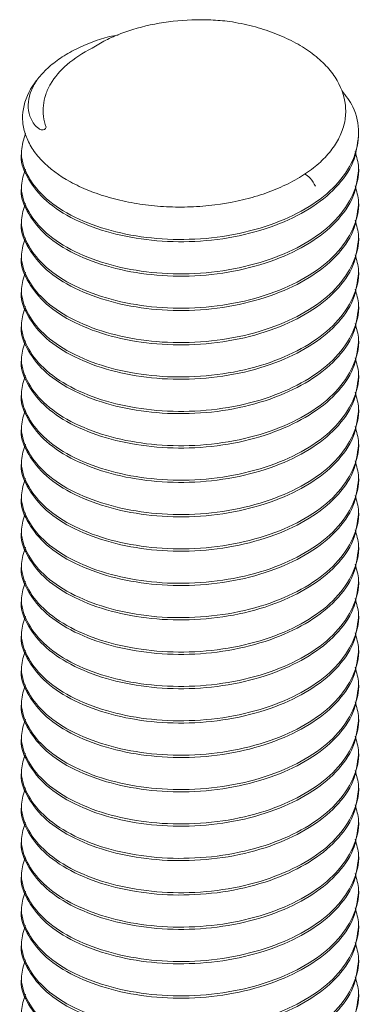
# Model space of a CAD drawing. Header units: millimetres. Extents: x 106 to 193, y 52 to 179.
# Tile 9 of 9: x 175 to 181, y 137 to 155. Entities that reach past the tile are written whole.
import ezdxf

# ---------------------------------------------------------------- set-up
doc = ezdxf.new("R2010")
doc.units = ezdxf.units.MM

msp = doc.modelspace()

# ---------------------------------------------------------------- linework, layer by layer
at = {"color": 7, "linetype": 'Continuous', "lineweight": 15}
for p, q in [((175.483, 153.444), (175.509, 153.479)), ((181.246, 152.505), (181.246, 152.545)), ((175.246, 152.239), (175.246, 152.198)), ((181.246, 151.892), (181.246, 151.933)), ((175.246, 151.627), (175.246, 151.586)), ((181.246, 151.28), (181.246, 151.321)), ((175.246, 151.014), (175.246, 150.974)), ((181.246, 150.667), (181.246, 150.708)), ((175.246, 150.402), (175.246, 150.361)), ((181.246, 150.055), (181.246, 150.096)), ((175.246, 149.79), (175.246, 149.749)), ((181.246, 149.443), (181.246, 149.483)), ((175.246, 149.177), (175.246, 149.136)), ((181.246, 148.83), (181.246, 148.871)), ((175.246, 148.565), (175.246, 148.524)), ((181.246, 148.218), (181.246, 148.259)), ((175.246, 147.952), (175.246, 147.912)), ((181.246, 147.605), (181.246, 147.646)), ((175.246, 147.34), (175.246, 147.299)), ((181.246, 146.993), (181.246, 147.034)), ((175.246, 146.728), (175.246, 146.687)), ((181.246, 146.381), (181.246, 146.421)), ((175.246, 146.115), (175.246, 146.074)), ((181.246, 145.768), (181.246, 145.809)), ((175.246, 145.503), (175.246, 145.462)), ((181.246, 145.156), (181.246, 145.197)), ((175.246, 144.89), (175.246, 144.85)), ((181.246, 144.543), (181.246, 144.584)), ((175.246, 144.278), (175.246, 144.237)), ((181.246, 143.931), (181.246, 143.972)), ((175.246, 143.666), (175.246, 143.625)), ((181.246, 143.319), (181.246, 143.359)), ((175.246, 143.053), (175.246, 143.012)), ((181.246, 142.706), (181.246, 142.747)), ((175.246, 142.441), (175.246, 142.4)), ((181.246, 142.094), (181.246, 142.135)), ((175.246, 141.828), (175.246, 141.788)), ((181.246, 141.481), (181.246, 141.522)), ((175.246, 141.216), (175.246, 141.175)), ((181.246, 140.869), (181.246, 140.91)), ((175.246, 140.604), (175.246, 140.563)), ((181.246, 140.256), (181.246, 140.297)), ((175.246, 139.991), (175.246, 139.95)), ((181.246, 139.644), (181.246, 139.685)), ((175.246, 139.379), (175.246, 139.338)), ((181.246, 139.032), (181.246, 139.073)), ((175.246, 138.766), (175.246, 138.725)), ((181.246, 138.419), (181.246, 138.46)), ((175.246, 138.154), (175.246, 138.113)), ((181.246, 137.807), (181.246, 137.848)), ((175.246, 137.542), (175.246, 137.501)), ((181.246, 137.194), (181.246, 137.235))]:
    msp.add_line(p, q, dxfattribs=at)
for points, knots in [([(175.483, 153.444), (175.374, 153.296), (175.307, 153.143), (175.266, 152.905), (175.263, 152.825), (175.277, 152.666), (175.294, 152.588), (175.35, 152.432), (175.388, 152.353), (175.484, 152.203), (175.542, 152.131), (175.742, 151.922), (175.917, 151.792), (176.219, 151.626), (176.327, 151.575), (176.558, 151.482), (176.681, 151.441), (176.933, 151.368), (177.064, 151.338), (177.333, 151.288), (177.474, 151.268), (177.756, 151.241), (177.898, 151.233), (178.184, 151.232), (178.328, 151.237), (178.76, 151.272), (179.037, 151.32), (179.436, 151.428), (179.564, 151.469), (179.808, 151.562), (179.923, 151.614), (180.143, 151.727), (180.246, 151.789), (180.434, 151.92), (180.519, 151.989), (180.671, 152.135), (180.738, 152.213), (180.851, 152.372), (180.897, 152.453), (180.968, 152.619), (180.992, 152.705), (181.019, 152.876), (181.021, 152.962), (180.995, 153.218), (180.932, 153.389), (180.775, 153.627), (180.712, 153.704), (180.565, 153.853), (180.481, 153.924), (180.298, 154.057), (180.198, 154.118), (179.98, 154.233), (179.863, 154.286), (179.62, 154.378), (179.492, 154.419), (179.227, 154.488), (179.088, 154.517), (178.948, 154.538)], [0, 0, 0, 0, 0.0625, 0.0625, 0.09375, 0.09375, 0.125, 0.125, 0.15625, 0.15625, 0.1875, 0.1875, 0.25, 0.25, 0.28125, 0.28125, 0.3125, 0.3125, 0.34375, 0.34375, 0.375, 0.375, 0.40625, 0.40625, 0.4375, 0.4375, 0.5, 0.5, 0.53125, 0.53125, 0.5625, 0.5625, 0.59375, 0.59375, 0.625, 0.625, 0.65625, 0.65625, 0.6875, 0.6875, 0.71875, 0.71875, 0.75, 0.75, 0.8125, 0.8125, 0.84375, 0.84375, 0.875, 0.875, 0.90625, 0.90625, 0.9375, 0.9375, 0.96875, 0.96875, 1, 1, 1, 1]), ([(178.948, 154.538), (178.839, 154.551), (178.728, 154.56), (178.504, 154.57), (178.389, 154.57), (178.053, 154.559), (177.833, 154.534), (177.403, 154.451), (177.201, 154.394), (176.921, 154.287), (176.83, 154.247), (176.66, 154.16), (176.58, 154.114), (176.506, 154.065)], [0, 0, 0, 0, 0.125, 0.125, 0.25, 0.25, 0.5, 0.5, 0.75, 0.75, 0.875, 0.875, 1, 1, 1, 1]), ([(176.218, 154.046), (176.404, 154.133), (176.633, 154.239), (176.914, 154.288), (176.966, 154.297)], [0, 0, 0, 0, 0.815995, 1, 1, 1, 1]), ([(175.686, 152.655), (175.679, 152.641), (175.67, 152.625), (175.64, 152.606), (175.625, 152.605), (175.589, 152.61), (175.57, 152.62), (175.519, 152.653), (175.494, 152.681), (175.427, 152.768), (175.399, 152.834), (175.366, 152.967), (175.362, 153.035), (175.376, 153.174), (175.394, 153.244), (175.451, 153.381), (175.489, 153.449), (175.587, 153.582), (175.646, 153.646), (175.78, 153.77), (175.856, 153.829), (176.025, 153.943), (176.118, 153.997), (176.218, 154.046)], [0, 0, 0, 0, 0.015625, 0.015625, 0.03125, 0.03125, 0.0625, 0.0625, 0.125, 0.125, 0.25, 0.25, 0.375, 0.375, 0.5, 0.5, 0.625, 0.625, 0.75, 0.75, 0.875, 0.875, 1, 1, 1, 1]), ([(176.506, 154.065), (176.335, 153.979), (176.186, 153.881), (175.935, 153.664), (175.836, 153.547), (175.729, 153.363), (175.7, 153.299), (175.657, 153.171), (175.629, 153.043), (175.631, 152.913), (175.647, 152.783), (175.663, 152.718), (175.686, 152.655)], [0, 0, 0, 0, 0.25, 0.25, 0.5, 0.5, 0.625, 0.625, 0.75, 0.875, 0.875, 1, 1, 1, 1]), ([(180.946, 153.312), (181.02, 153.215), (181.201, 152.976), (181.276, 152.548), (181.18, 152.066), (180.871, 151.614), (180.391, 151.23), (179.768, 150.928), (179.032, 150.724), (178.242, 150.638), (177.461, 150.675), (176.733, 150.823), (176.1, 151.076), (175.615, 151.414), (175.321, 151.81), (175.207, 152.199), (175.286, 152.44), (175.32, 152.543)], [0, 0, 0, 0, 0.046083, 0.1144, 0.185135, 0.25587, 0.324188, 0.392505, 0.46324, 0.533975, 0.602293, 0.67061, 0.741345, 0.812081, 0.880398, 0.948715, 1, 1, 1, 1]), ([(181.244, 152.505), (181.225, 152.345), (181.187, 152.022), (180.869, 151.573), (180.392, 151.189), (179.767, 150.887), (179.032, 150.683), (178.241, 150.597), (177.461, 150.634), (176.733, 150.783), (176.101, 151.035), (175.612, 151.374), (175.332, 151.769), (175.213, 152.055), (175.247, 152.196), (175.248, 152.198)], [0, 0, 0, 0, 0.083338, 0.16812, 0.250005, 0.331889, 0.416671, 0.501454, 0.583338, 0.665222, 0.750005, 0.834787, 0.916671, 0.998556, 1, 1, 1, 1]), ([(181.185, 152.222), (181.212, 152.128), (181.285, 151.876), (181.173, 151.453), (180.873, 151.001), (180.391, 150.617), (179.768, 150.316), (179.032, 150.112), (178.242, 150.026), (177.461, 150.062), (176.733, 150.211), (176.1, 150.463), (175.615, 150.802), (175.321, 151.198), (175.208, 151.579), (175.284, 151.813), (175.315, 151.91)], [0, 0, 0, 0, 0.044633, 0.12124, 0.197848, 0.271836, 0.345825, 0.422432, 0.499039, 0.573028, 0.647016, 0.723624, 0.800231, 0.87422, 0.948208, 1, 1, 1, 1]), ([(181.244, 151.892), (181.225, 151.732), (181.187, 151.41), (180.869, 150.96), (180.392, 150.577), (179.767, 150.275), (179.032, 150.071), (178.241, 149.985), (177.461, 150.021), (176.733, 150.17), (176.101, 150.422), (175.612, 150.761), (175.332, 151.157), (175.213, 151.443), (175.247, 151.583), (175.248, 151.586)], [0, 0, 0, 0, 0.083338, 0.16812, 0.250005, 0.331889, 0.416671, 0.501454, 0.583338, 0.665222, 0.750005, 0.834787, 0.916671, 0.998556, 1, 1, 1, 1]), ([(180.287, 151.827), (180.322, 151.802), (180.41, 151.736), (180.452, 151.655), (180.478, 151.606)], [0, 0, 0, 0, 0.392325, 1, 1, 1, 1]), ([(181.185, 151.609), (181.212, 151.516), (181.285, 151.263), (181.173, 150.84), (180.873, 150.389), (180.391, 150.005), (179.768, 149.703), (179.032, 149.499), (178.242, 149.413), (177.461, 149.45), (176.733, 149.599), (176.1, 149.851), (175.615, 150.19), (175.321, 150.585), (175.208, 150.967), (175.284, 151.201), (175.315, 151.297)], [0, 0, 0, 0, 0.044633, 0.12124, 0.197848, 0.271836, 0.345825, 0.422432, 0.499039, 0.573028, 0.647016, 0.723624, 0.800231, 0.87422, 0.948208, 1, 1, 1, 1]), ([(181.244, 151.28), (181.225, 151.12), (181.187, 150.797), (180.869, 150.348), (180.392, 149.964), (179.767, 149.663), (179.032, 149.459), (178.241, 149.373), (177.461, 149.409), (176.733, 149.558), (176.101, 149.81), (175.612, 150.149), (175.332, 150.544), (175.213, 150.83), (175.247, 150.971), (175.248, 150.973)], [0, 0, 0, 0, 0.083338, 0.16812, 0.250005, 0.331889, 0.416671, 0.501454, 0.583338, 0.665222, 0.750005, 0.834787, 0.916671, 0.998556, 1, 1, 1, 1]), ([(181.185, 150.997), (181.212, 150.904), (181.285, 150.651), (181.173, 150.228), (180.873, 149.777), (180.391, 149.393), (179.768, 149.091), (179.032, 148.887), (178.242, 148.801), (177.461, 148.837), (176.733, 148.986), (176.1, 149.238), (175.615, 149.577), (175.321, 149.973), (175.208, 150.354), (175.284, 150.588), (175.315, 150.685)], [0, 0, 0, 0, 0.044633, 0.12124, 0.197848, 0.271836, 0.345825, 0.422432, 0.499039, 0.573028, 0.647016, 0.723624, 0.800231, 0.87422, 0.948208, 1, 1, 1, 1]), ([(181.244, 150.668), (181.225, 150.508), (181.187, 150.185), (180.869, 149.736), (180.392, 149.352), (179.767, 149.05), (179.032, 148.846), (178.241, 148.76), (177.461, 148.796), (176.733, 148.945), (176.101, 149.198), (175.612, 149.537), (175.332, 149.932), (175.213, 150.218), (175.247, 150.359), (175.248, 150.361)], [0, 0, 0, 0, 0.083338, 0.16812, 0.250005, 0.331889, 0.416671, 0.501454, 0.583338, 0.665222, 0.750005, 0.834787, 0.916671, 0.998556, 1, 1, 1, 1]), ([(181.185, 150.384), (181.212, 150.291), (181.285, 150.038), (181.173, 149.615), (180.873, 149.164), (180.391, 148.78), (179.768, 148.479), (179.032, 148.275), (178.242, 148.189), (177.461, 148.225), (176.733, 148.374), (176.1, 148.626), (175.615, 148.965), (175.321, 149.361), (175.208, 149.742), (175.284, 149.976), (175.315, 150.072)], [0, 0, 0, 0, 0.044633, 0.1212403, 0.1978475, 0.2718361, 0.3458247, 0.422432, 0.4990393, 0.5730279, 0.6470165, 0.7236238, 0.800231, 0.8742196, 0.9482082, 1, 1, 1, 1]), ([(181.244, 150.055), (181.225, 149.895), (181.187, 149.573), (180.869, 149.123), (180.392, 148.739), (179.767, 148.438), (179.032, 148.234), (178.241, 148.148), (177.461, 148.184), (176.733, 148.333), (176.101, 148.585), (175.612, 148.924), (175.332, 149.319), (175.213, 149.606), (175.247, 149.746), (175.248, 149.749)], [0, 0, 0, 0, 0.083338, 0.16812, 0.250005, 0.331889, 0.416671, 0.501454, 0.583338, 0.665222, 0.750005, 0.834787, 0.916671, 0.998556, 1, 1, 1, 1]), ([(181.185, 149.772), (181.212, 149.679), (181.285, 149.426), (181.173, 149.003), (180.873, 148.552), (180.391, 148.168), (179.768, 147.866), (179.032, 147.662), (178.242, 147.576), (177.461, 147.612), (176.733, 147.761), (176.1, 148.014), (175.615, 148.352), (175.321, 148.748), (175.208, 149.129), (175.284, 149.364), (175.315, 149.46)], [0, 0, 0, 0, 0.044633, 0.1212403, 0.1978475, 0.2718361, 0.3458247, 0.422432, 0.4990393, 0.5730279, 0.6470165, 0.7236238, 0.800231, 0.8742196, 0.9482082, 1, 1, 1, 1]), ([(181.244, 149.443), (181.225, 149.283), (181.187, 148.96), (180.869, 148.511), (180.392, 148.127), (179.767, 147.825), (179.032, 147.621), (178.241, 147.535), (177.461, 147.572), (176.733, 147.721), (176.101, 147.973), (175.612, 148.312), (175.332, 148.707), (175.213, 148.993), (175.247, 149.134), (175.248, 149.136)], [0, 0, 0, 0, 0.083338, 0.16812, 0.250005, 0.331889, 0.416671, 0.501454, 0.583338, 0.665222, 0.750005, 0.834787, 0.916671, 0.998556, 1, 1, 1, 1]), ([(181.185, 149.16), (181.212, 149.066), (181.285, 148.814), (181.173, 148.391), (180.873, 147.939), (180.391, 147.555), (179.768, 147.254), (179.032, 147.05), (178.242, 146.964), (177.461, 147), (176.733, 147.149), (176.1, 147.401), (175.615, 147.74), (175.321, 148.136), (175.208, 148.517), (175.284, 148.751), (175.315, 148.848)], [0, 0, 0, 0, 0.044633, 0.1212403, 0.1978475, 0.2718361, 0.3458247, 0.422432, 0.4990393, 0.5730279, 0.6470165, 0.7236238, 0.800231, 0.8742196, 0.9482082, 1, 1, 1, 1]), ([(181.244, 148.83), (181.225, 148.67), (181.187, 148.348), (180.869, 147.898), (180.392, 147.515), (179.767, 147.213), (179.032, 147.009), (178.241, 146.923), (177.461, 146.959), (176.733, 147.108), (176.101, 147.36), (175.612, 147.699), (175.332, 148.095), (175.213, 148.381), (175.247, 148.521), (175.248, 148.524)], [0, 0, 0, 0, 0.083338, 0.16812, 0.250005, 0.331889, 0.416671, 0.501454, 0.583338, 0.665222, 0.750005, 0.834787, 0.916671, 0.998556, 1, 1, 1, 1]), ([(181.185, 148.547), (181.212, 148.454), (181.285, 148.201), (181.173, 147.778), (180.873, 147.327), (180.391, 146.943), (179.768, 146.641), (179.032, 146.437), (178.242, 146.351), (177.461, 146.388), (176.733, 146.537), (176.1, 146.789), (175.615, 147.128), (175.321, 147.523), (175.208, 147.905), (175.284, 148.139), (175.315, 148.235)], [0, 0, 0, 0, 0.044633, 0.12124, 0.197848, 0.271836, 0.345825, 0.422432, 0.499039, 0.573028, 0.647016, 0.723624, 0.800231, 0.87422, 0.948208, 1, 1, 1, 1]), ([(181.244, 148.218), (181.225, 148.058), (181.187, 147.735), (180.869, 147.286), (180.392, 146.902), (179.767, 146.601), (179.032, 146.397), (178.241, 146.311), (177.461, 146.347), (176.733, 146.496), (176.101, 146.748), (175.612, 147.087), (175.332, 147.482), (175.213, 147.768), (175.247, 147.909), (175.248, 147.911)], [0, 0, 0, 0, 0.083338, 0.16812, 0.250005, 0.331889, 0.416671, 0.501454, 0.583338, 0.665222, 0.750005, 0.834787, 0.916671, 0.998556, 1, 1, 1, 1]), ([(181.185, 147.935), (181.212, 147.842), (181.285, 147.589), (181.173, 147.166), (180.873, 146.715), (180.391, 146.331), (179.768, 146.029), (179.032, 145.825), (178.242, 145.739), (177.461, 145.775), (176.733, 145.924), (176.1, 146.176), (175.615, 146.515), (175.321, 146.911), (175.208, 147.292), (175.284, 147.526), (175.315, 147.623)], [0, 0, 0, 0, 0.044633, 0.1212403, 0.1978475, 0.2718361, 0.3458247, 0.422432, 0.4990393, 0.5730279, 0.6470165, 0.7236238, 0.800231, 0.8742196, 0.9482082, 1, 1, 1, 1]), ([(181.244, 147.605), (181.225, 147.446), (181.187, 147.123), (180.869, 146.674), (180.392, 146.29), (179.767, 145.988), (179.032, 145.784), (178.241, 145.698), (177.461, 145.734), (176.733, 145.883), (176.101, 146.136), (175.612, 146.475), (175.332, 146.87), (175.213, 147.156), (175.247, 147.297), (175.248, 147.299)], [0, 0, 0, 0, 0.083338, 0.16812, 0.250005, 0.331889, 0.416671, 0.501454, 0.583338, 0.665222, 0.750005, 0.834787, 0.916671, 0.998556, 1, 1, 1, 1]), ([(181.185, 147.322), (181.212, 147.229), (181.285, 146.976), (181.173, 146.553), (180.873, 146.102), (180.391, 145.718), (179.768, 145.417), (179.032, 145.213), (178.242, 145.127), (177.461, 145.163), (176.733, 145.312), (176.1, 145.564), (175.615, 145.903), (175.321, 146.299), (175.208, 146.68), (175.284, 146.914), (175.315, 147.01)], [0, 0, 0, 0, 0.044633, 0.1212403, 0.1978475, 0.2718361, 0.3458247, 0.422432, 0.4990393, 0.5730279, 0.6470165, 0.7236238, 0.800231, 0.8742196, 0.9482082, 1, 1, 1, 1]), ([(181.244, 146.993), (181.225, 146.833), (181.187, 146.51), (180.869, 146.061), (180.392, 145.677), (179.767, 145.376), (179.032, 145.172), (178.241, 145.086), (177.461, 145.122), (176.733, 145.271), (176.101, 145.523), (175.612, 145.862), (175.332, 146.257), (175.213, 146.544), (175.247, 146.684), (175.248, 146.687)], [0, 0, 0, 0, 0.083338, 0.16812, 0.250005, 0.331889, 0.416671, 0.501454, 0.583338, 0.665222, 0.750005, 0.834787, 0.916671, 0.998556, 1, 1, 1, 1]), ([(181.185, 146.71), (181.212, 146.617), (181.285, 146.364), (181.173, 145.941), (180.873, 145.49), (180.391, 145.106), (179.768, 144.804), (179.032, 144.6), (178.242, 144.514), (177.461, 144.55), (176.733, 144.699), (176.1, 144.952), (175.615, 145.29), (175.321, 145.686), (175.208, 146.067), (175.284, 146.302), (175.315, 146.398)], [0, 0, 0, 0, 0.044633, 0.1212403, 0.1978475, 0.2718361, 0.3458247, 0.422432, 0.4990393, 0.5730279, 0.6470165, 0.7236238, 0.800231, 0.8742196, 0.9482082, 1, 1, 1, 1]), ([(181.244, 146.381), (181.225, 146.221), (181.187, 145.898), (180.869, 145.449), (180.392, 145.065), (179.767, 144.763), (179.032, 144.559), (178.241, 144.473), (177.461, 144.51), (176.733, 144.659), (176.101, 144.911), (175.612, 145.25), (175.332, 145.645), (175.213, 145.931), (175.247, 146.072), (175.248, 146.074)], [0, 0, 0, 0, 0.083338, 0.1681204, 0.2500046, 0.3318889, 0.4166713, 0.5014537, 0.583338, 0.6652222, 0.7500046, 0.834787, 0.9166713, 0.9985556, 1, 1, 1, 1]), ([(181.185, 146.098), (181.212, 146.004), (181.285, 145.751), (181.173, 145.328), (180.873, 144.877), (180.391, 144.493), (179.768, 144.192), (179.032, 143.988), (178.242, 143.902), (177.461, 143.938), (176.733, 144.087), (176.1, 144.339), (175.615, 144.678), (175.321, 145.074), (175.208, 145.455), (175.284, 145.689), (175.315, 145.786)], [0, 0, 0, 0, 0.044633, 0.12124, 0.197848, 0.271836, 0.345825, 0.422432, 0.499039, 0.573028, 0.647016, 0.723624, 0.800231, 0.87422, 0.948208, 1, 1, 1, 1]), ([(181.244, 145.768), (181.225, 145.608), (181.187, 145.286), (180.869, 144.836), (180.392, 144.453), (179.767, 144.151), (179.032, 143.947), (178.241, 143.861), (177.461, 143.897), (176.733, 144.046), (176.101, 144.298), (175.612, 144.637), (175.332, 145.032), (175.213, 145.319), (175.247, 145.459), (175.248, 145.462)], [0, 0, 0, 0, 0.083338, 0.16812, 0.250005, 0.331889, 0.416671, 0.501454, 0.583338, 0.665222, 0.750005, 0.834787, 0.916671, 0.998556, 1, 1, 1, 1]), ([(181.185, 145.485), (181.212, 145.392), (181.285, 145.139), (181.173, 144.716), (180.873, 144.265), (180.391, 143.881), (179.768, 143.579), (179.032, 143.375), (178.242, 143.289), (177.461, 143.326), (176.733, 143.475), (176.1, 143.727), (175.615, 144.066), (175.321, 144.461), (175.208, 144.843), (175.284, 145.077), (175.315, 145.173)], [0, 0, 0, 0, 0.044633, 0.12124, 0.197848, 0.271836, 0.345825, 0.422432, 0.499039, 0.573028, 0.647016, 0.723624, 0.800231, 0.87422, 0.948208, 1, 1, 1, 1]), ([(181.244, 145.156), (181.225, 144.996), (181.187, 144.673), (180.869, 144.224), (180.392, 143.84), (179.767, 143.539), (179.032, 143.335), (178.241, 143.248), (177.461, 143.285), (176.733, 143.434), (176.101, 143.686), (175.612, 144.025), (175.332, 144.42), (175.213, 144.706), (175.247, 144.847), (175.248, 144.849)], [0, 0, 0, 0, 0.083338, 0.16812, 0.250005, 0.331889, 0.416671, 0.501454, 0.583338, 0.665222, 0.750005, 0.834787, 0.916671, 0.998556, 1, 1, 1, 1]), ([(181.185, 144.873), (181.212, 144.78), (181.285, 144.527), (181.173, 144.104), (180.873, 143.653), (180.391, 143.268), (179.768, 142.967), (179.032, 142.763), (178.242, 142.677), (177.461, 142.713), (176.733, 142.862), (176.1, 143.114), (175.615, 143.453), (175.321, 143.849), (175.208, 144.23), (175.284, 144.464), (175.315, 144.561)], [0, 0, 0, 0, 0.044633, 0.12124, 0.197848, 0.271836, 0.345825, 0.422432, 0.499039, 0.573028, 0.647016, 0.723624, 0.800231, 0.87422, 0.948208, 1, 1, 1, 1]), ([(181.244, 144.543), (181.225, 144.384), (181.187, 144.061), (180.869, 143.612), (180.392, 143.228), (179.767, 142.926), (179.032, 142.722), (178.241, 142.636), (177.461, 142.672), (176.733, 142.821), (176.101, 143.074), (175.612, 143.413), (175.332, 143.808), (175.213, 144.094), (175.247, 144.235), (175.248, 144.237)], [0, 0, 0, 0, 0.083338, 0.16812, 0.250005, 0.331889, 0.416671, 0.501454, 0.583338, 0.665222, 0.750005, 0.834787, 0.916671, 0.998556, 1, 1, 1, 1]), ([(181.185, 144.26), (181.212, 144.167), (181.285, 143.914), (181.173, 143.491), (180.873, 143.04), (180.391, 142.656), (179.768, 142.355), (179.032, 142.151), (178.242, 142.065), (177.461, 142.101), (176.733, 142.25), (176.1, 142.502), (175.615, 142.841), (175.321, 143.237), (175.208, 143.618), (175.284, 143.852), (175.315, 143.948)], [0, 0, 0, 0, 0.044633, 0.1212403, 0.1978475, 0.2718361, 0.3458247, 0.422432, 0.4990393, 0.5730279, 0.6470165, 0.7236238, 0.800231, 0.8742196, 0.9482082, 1, 1, 1, 1]), ([(181.244, 143.931), (181.225, 143.771), (181.187, 143.448), (180.869, 142.999), (180.392, 142.615), (179.767, 142.314), (179.032, 142.11), (178.241, 142.024), (177.461, 142.06), (176.733, 142.209), (176.101, 142.461), (175.612, 142.8), (175.332, 143.195), (175.213, 143.482), (175.247, 143.622), (175.248, 143.625)], [0, 0, 0, 0, 0.083338, 0.16812, 0.250005, 0.331889, 0.416671, 0.501454, 0.583338, 0.665222, 0.750005, 0.834787, 0.916671, 0.998556, 1, 1, 1, 1]), ([(181.185, 143.648), (181.212, 143.555), (181.285, 143.302), (181.173, 142.879), (180.873, 142.428), (180.391, 142.044), (179.768, 141.742), (179.032, 141.538), (178.242, 141.452), (177.461, 141.488), (176.733, 141.637), (176.1, 141.89), (175.615, 142.228), (175.321, 142.624), (175.208, 143.005), (175.284, 143.24), (175.315, 143.336)], [0, 0, 0, 0, 0.044633, 0.12124, 0.197848, 0.271836, 0.345825, 0.422432, 0.499039, 0.573028, 0.647016, 0.723624, 0.800231, 0.87422, 0.948208, 1, 1, 1, 1]), ([(181.244, 143.319), (181.225, 143.159), (181.187, 142.836), (180.869, 142.387), (180.392, 142.003), (179.767, 141.701), (179.032, 141.497), (178.241, 141.411), (177.461, 141.448), (176.733, 141.597), (176.101, 141.849), (175.612, 142.188), (175.332, 142.583), (175.213, 142.869), (175.247, 143.01), (175.248, 143.012)], [0, 0, 0, 0, 0.083338, 0.16812, 0.250005, 0.331889, 0.416671, 0.501454, 0.583338, 0.665222, 0.750005, 0.834787, 0.916671, 0.998556, 1, 1, 1, 1]), ([(181.185, 143.036), (181.212, 142.942), (181.285, 142.689), (181.173, 142.266), (180.873, 141.815), (180.391, 141.431), (179.768, 141.13), (179.032, 140.926), (178.242, 140.84), (177.461, 140.876), (176.733, 141.025), (176.1, 141.277), (175.615, 141.616), (175.321, 142.012), (175.208, 142.393), (175.284, 142.627), (175.315, 142.724)], [0, 0, 0, 0, 0.044633, 0.12124, 0.197848, 0.271836, 0.345825, 0.422432, 0.499039, 0.573028, 0.647016, 0.723624, 0.800231, 0.87422, 0.948208, 1, 1, 1, 1]), ([(181.244, 142.706), (181.225, 142.546), (181.187, 142.224), (180.869, 141.774), (180.392, 141.39), (179.767, 141.089), (179.032, 140.885), (178.241, 140.799), (177.461, 140.835), (176.733, 140.984), (176.101, 141.236), (175.612, 141.575), (175.332, 141.97), (175.213, 142.257), (175.247, 142.397), (175.248, 142.4)], [0, 0, 0, 0, 0.083338, 0.16812, 0.250005, 0.331889, 0.416671, 0.501454, 0.583338, 0.665222, 0.750005, 0.834787, 0.916671, 0.998556, 1, 1, 1, 1]), ([(181.185, 142.423), (181.212, 142.33), (181.285, 142.077), (181.173, 141.654), (180.873, 141.203), (180.391, 140.819), (179.768, 140.517), (179.032, 140.313), (178.242, 140.227), (177.461, 140.264), (176.733, 140.413), (176.1, 140.665), (175.615, 141.004), (175.321, 141.399), (175.208, 141.781), (175.284, 142.015), (175.315, 142.111)], [0, 0, 0, 0, 0.044633, 0.12124, 0.197848, 0.271836, 0.345825, 0.422432, 0.499039, 0.573028, 0.647016, 0.723624, 0.800231, 0.87422, 0.948208, 1, 1, 1, 1]), ([(181.244, 142.094), (181.225, 141.934), (181.187, 141.611), (180.869, 141.162), (180.392, 140.778), (179.767, 140.477), (179.032, 140.272), (178.241, 140.186), (177.461, 140.223), (176.733, 140.372), (176.101, 140.624), (175.612, 140.963), (175.332, 141.358), (175.213, 141.644), (175.247, 141.785), (175.248, 141.787)], [0, 0, 0, 0, 0.083338, 0.16812, 0.250005, 0.331889, 0.416671, 0.501454, 0.583338, 0.665222, 0.750005, 0.834787, 0.916671, 0.998556, 1, 1, 1, 1]), ([(181.185, 141.811), (181.212, 141.718), (181.285, 141.465), (181.173, 141.042), (180.873, 140.591), (180.391, 140.206), (179.768, 139.905), (179.032, 139.701), (178.242, 139.615), (177.461, 139.651), (176.733, 139.8), (176.1, 140.052), (175.615, 140.391), (175.321, 140.787), (175.208, 141.168), (175.284, 141.402), (175.315, 141.499)], [0, 0, 0, 0, 0.044633, 0.12124, 0.197848, 0.271836, 0.345825, 0.422432, 0.499039, 0.573028, 0.647016, 0.723624, 0.800231, 0.87422, 0.948208, 1, 1, 1, 1]), ([(181.244, 141.481), (181.225, 141.321), (181.187, 140.999), (180.869, 140.55), (180.392, 140.166), (179.767, 139.864), (179.032, 139.66), (178.241, 139.574), (177.461, 139.61), (176.733, 139.759), (176.101, 140.012), (175.612, 140.35), (175.332, 140.746), (175.213, 141.032), (175.247, 141.173), (175.248, 141.175)], [0, 0, 0, 0, 0.083338, 0.16812, 0.250005, 0.331889, 0.416671, 0.501454, 0.583338, 0.665222, 0.750005, 0.834787, 0.916671, 0.998556, 1, 1, 1, 1]), ([(181.185, 141.198), (181.212, 141.105), (181.285, 140.852), (181.173, 140.429), (180.873, 139.978), (180.391, 139.594), (179.768, 139.293), (179.032, 139.088), (178.242, 139.002), (177.461, 139.039), (176.733, 139.188), (176.1, 139.44), (175.615, 139.779), (175.321, 140.174), (175.208, 140.556), (175.284, 140.79), (175.315, 140.886)], [0, 0, 0, 0, 0.044633, 0.12124, 0.197848, 0.271836, 0.345825, 0.422432, 0.499039, 0.573028, 0.647016, 0.723624, 0.800231, 0.87422, 0.948208, 1, 1, 1, 1]), ([(181.244, 140.869), (181.225, 140.709), (181.187, 140.386), (180.869, 139.937), (180.392, 139.553), (179.767, 139.252), (179.032, 139.048), (178.241, 138.962), (177.461, 138.998), (176.733, 139.147), (176.101, 139.399), (175.612, 139.738), (175.332, 140.133), (175.213, 140.42), (175.247, 140.56), (175.248, 140.563)], [0, 0, 0, 0, 0.083338, 0.16812, 0.250005, 0.331889, 0.416671, 0.501454, 0.583338, 0.665222, 0.750005, 0.834787, 0.916671, 0.998556, 1, 1, 1, 1]), ([(181.185, 140.586), (181.212, 140.493), (181.285, 140.24), (181.173, 139.817), (180.873, 139.366), (180.391, 138.982), (179.768, 138.68), (179.032, 138.476), (178.242, 138.39), (177.461, 138.426), (176.733, 138.575), (176.1, 138.828), (175.615, 139.166), (175.321, 139.562), (175.208, 139.943), (175.284, 140.177), (175.315, 140.274)], [0, 0, 0, 0, 0.044633, 0.12124, 0.197848, 0.271836, 0.345825, 0.422432, 0.499039, 0.573028, 0.647016, 0.723624, 0.800231, 0.87422, 0.948208, 1, 1, 1, 1]), ([(181.244, 140.257), (181.225, 140.097), (181.187, 139.774), (180.869, 139.325), (180.392, 138.941), (179.767, 138.639), (179.032, 138.435), (178.241, 138.349), (177.461, 138.386), (176.733, 138.535), (176.101, 138.787), (175.612, 139.126), (175.332, 139.521), (175.213, 139.807), (175.247, 139.948), (175.248, 139.95)], [0, 0, 0, 0, 0.083338, 0.16812, 0.250005, 0.331889, 0.416671, 0.501454, 0.583338, 0.665222, 0.750005, 0.834787, 0.916671, 0.998556, 1, 1, 1, 1]), ([(181.185, 139.973), (181.212, 139.88), (181.285, 139.627), (181.173, 139.204), (180.873, 138.753), (180.391, 138.369), (179.768, 138.068), (179.032, 137.864), (178.242, 137.778), (177.461, 137.814), (176.733, 137.963), (176.1, 138.215), (175.615, 138.554), (175.321, 138.95), (175.208, 139.331), (175.284, 139.565), (175.315, 139.661)], [0, 0, 0, 0, 0.044633, 0.12124, 0.197848, 0.271836, 0.345825, 0.422432, 0.499039, 0.573028, 0.647016, 0.723624, 0.800231, 0.87422, 0.948208, 1, 1, 1, 1]), ([(181.244, 139.644), (181.225, 139.484), (181.187, 139.162), (180.869, 138.712), (180.392, 138.328), (179.767, 138.027), (179.032, 137.823), (178.241, 137.737), (177.461, 137.773), (176.733, 137.922), (176.101, 138.174), (175.612, 138.513), (175.332, 138.908), (175.213, 139.195), (175.247, 139.335), (175.248, 139.338)], [0, 0, 0, 0, 0.083338, 0.16812, 0.250005, 0.331889, 0.416671, 0.501454, 0.583338, 0.665222, 0.750005, 0.834787, 0.916671, 0.998556, 1, 1, 1, 1]), ([(181.185, 139.361), (181.212, 139.268), (181.285, 139.015), (181.173, 138.592), (180.873, 138.141), (180.391, 137.757), (179.768, 137.455), (179.032, 137.251), (178.242, 137.165), (177.461, 137.202), (176.733, 137.351), (176.1, 137.603), (175.615, 137.942), (175.321, 138.337), (175.208, 138.719), (175.284, 138.953), (175.315, 139.049)], [0, 0, 0, 0, 0.044633, 0.12124, 0.197848, 0.271836, 0.345825, 0.422432, 0.499039, 0.573028, 0.647016, 0.723624, 0.800231, 0.87422, 0.948208, 1, 1, 1, 1]), ([(181.244, 139.032), (181.225, 138.872), (181.187, 138.549), (180.869, 138.1), (180.392, 137.716), (179.767, 137.415), (179.032, 137.21), (178.241, 137.124), (177.461, 137.161), (176.733, 137.31), (176.101, 137.562), (175.612, 137.901), (175.332, 138.296), (175.213, 138.582), (175.247, 138.723), (175.248, 138.725)], [0, 0, 0, 0, 0.083338, 0.16812, 0.250005, 0.331889, 0.416671, 0.501454, 0.583338, 0.665222, 0.750005, 0.834787, 0.916671, 0.998556, 1, 1, 1, 1]), ([(181.185, 138.749), (181.212, 138.656), (181.285, 138.403), (181.173, 137.98), (180.873, 137.529), (180.391, 137.144), (179.768, 136.843), (179.032, 136.639), (178.242, 136.553), (177.461, 136.589), (176.733, 136.738), (176.1, 136.99), (175.615, 137.329), (175.321, 137.725), (175.208, 138.106), (175.284, 138.34), (175.315, 138.437)], [0, 0, 0, 0, 0.044633, 0.12124, 0.197848, 0.271836, 0.345825, 0.422432, 0.499039, 0.573028, 0.647016, 0.723624, 0.800231, 0.87422, 0.948208, 1, 1, 1, 1]), ([(181.244, 138.419), (181.225, 138.259), (181.187, 137.937), (180.869, 137.488), (180.392, 137.104), (179.767, 136.802), (179.032, 136.598), (178.241, 136.512), (177.461, 136.548), (176.733, 136.697), (176.101, 136.949), (175.612, 137.288), (175.332, 137.684), (175.213, 137.97), (175.247, 138.111), (175.248, 138.113)], [0, 0, 0, 0, 0.083338, 0.16812, 0.250005, 0.331889, 0.416671, 0.501454, 0.583338, 0.665222, 0.750005, 0.834787, 0.916671, 0.998556, 1, 1, 1, 1]), ([(181.185, 138.136), (181.212, 138.043), (181.285, 137.79), (181.173, 137.367), (180.873, 136.916), (180.391, 136.532), (179.768, 136.231), (179.032, 136.026), (178.242, 135.94), (177.461, 135.977), (176.733, 136.126), (176.1, 136.378), (175.615, 136.717), (175.321, 137.112), (175.208, 137.494), (175.284, 137.728), (175.315, 137.824)], [0, 0, 0, 0, 0.044633, 0.12124, 0.197848, 0.271836, 0.345825, 0.422432, 0.499039, 0.573028, 0.647016, 0.723624, 0.800231, 0.87422, 0.948208, 1, 1, 1, 1]), ([(181.244, 137.807), (181.225, 137.647), (181.187, 137.324), (180.869, 136.875), (180.392, 136.491), (179.767, 136.19), (179.032, 135.986), (178.241, 135.9), (177.461, 135.936), (176.733, 136.085), (176.101, 136.337), (175.612, 136.676), (175.332, 137.071), (175.213, 137.357), (175.247, 137.498), (175.248, 137.501)], [0, 0, 0, 0, 0.083338, 0.1681204, 0.2500046, 0.3318889, 0.4166713, 0.5014537, 0.583338, 0.6652222, 0.7500046, 0.834787, 0.9166713, 0.9985556, 1, 1, 1, 1]), ([(181.185, 137.524), (181.212, 137.431), (181.285, 137.178), (181.173, 136.755), (180.873, 136.304), (180.391, 135.92), (179.768, 135.618), (179.032, 135.414), (178.242, 135.328), (177.461, 135.364), (176.733, 135.513), (176.1, 135.766), (175.615, 136.104), (175.321, 136.5), (175.208, 136.881), (175.284, 137.115), (175.315, 137.212)], [0, 0, 0, 0, 0.044633, 0.12124, 0.197848, 0.271836, 0.345825, 0.422432, 0.499039, 0.573028, 0.647016, 0.723624, 0.800231, 0.87422, 0.948208, 1, 1, 1, 1]), ([(181.244, 137.195), (181.225, 137.035), (181.187, 136.712), (180.869, 136.263), (180.392, 135.879), (179.767, 135.577), (179.032, 135.373), (178.241, 135.287), (177.461, 135.324), (176.733, 135.473), (176.101, 135.725), (175.612, 136.064), (175.332, 136.459), (175.213, 136.745), (175.247, 136.886), (175.248, 136.888)], [0, 0, 0, 0, 0.083338, 0.16812, 0.250005, 0.331889, 0.416671, 0.501454, 0.583338, 0.665222, 0.750005, 0.834787, 0.916671, 0.998556, 1, 1, 1, 1])]:
    msp.add_open_spline(points, degree=3, knots=knots, dxfattribs=at)

doc.saveas('drawing.dxf')
